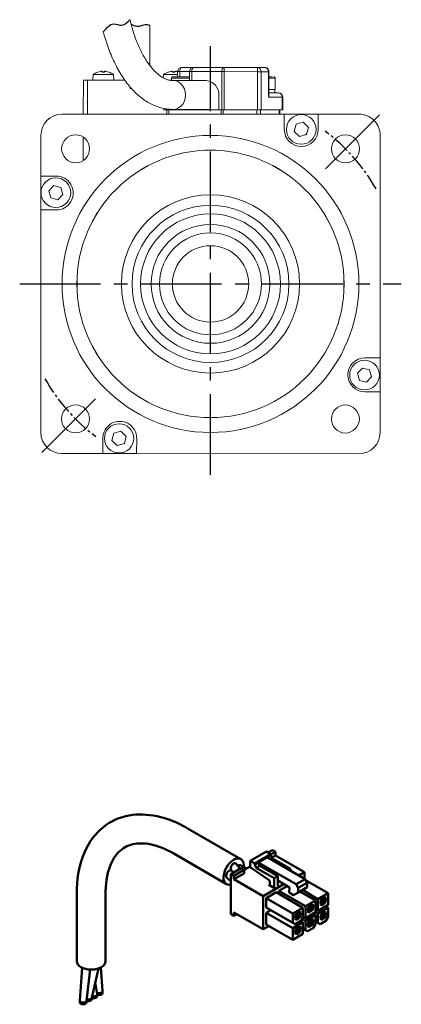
# Model space of a CAD drawing. Header units: millimetres. Extents: x -8104 to -7767, y 403 to 691.
# Tile 1 of 3: x -8104 to -8014, y 403 to 635. Entities that reach past the tile are written whole.
import ezdxf

# ---------------------------------------------------------------- set-up
doc = ezdxf.new("R2010")
doc.units = ezdxf.units.MM
doc.linetypes.add('CENTER2', pattern=[28.575, 19.05, -3.175, 3.175, -3.175])
doc.layers.add('Center', color=1, linetype='CENTER2')
doc.layers.add('可見 (ISO)', color=7, linetype='Continuous', lineweight=50)

msp = doc.modelspace()

# ---------------------------------------------------------------- linework, layer by layer
at = {"color": 7, "linetype": 'Continuous', "lineweight": 15}
for p, q in [((-8073.56, 624.17), (-8073.56, 633.55)), ((-8086.9, 622), (-8087.01, 620.69)), ((-8085.16, 622.73), (-8085.83, 622.56)), ((-8084.76, 622.56), (-8084.71, 622.73)), ((-8084.69, 622.56), (-8084.71, 622.74)), ((-8084.71, 622.74), (-8084.71, 622.74)), ((-8084.32, 622.74), (-8084.33, 622.56)), ((-8084.31, 622.73), (-8084.26, 622.56)), ((-8083.19, 622.56), (-8083.87, 622.73)), ((-8083.21, 622.56), (-8083.23, 622.56)), ((-8082.01, 620.69), (-8082.13, 622)), ((-8070.3, 621.99), (-8070.36, 621.23)), ((-8068.56, 622.73), (-8069.23, 622.55)), ((-8068.16, 622.55), (-8068.11, 622.73)), ((-8068.09, 622.56), (-8068.11, 622.73)), ((-8068.11, 622.73), (-8068.11, 622.73)), ((-8067.72, 622.73), (-8067.73, 622.56)), ((-8067.71, 622.73), (-8067.66, 622.55)), ((-8066.99, 622.65), (-8067.27, 622.72)), ((-8066.99, 622.68), (-8066.99, 621.48)), ((-8065.99, 623.68), (-8063.59, 623.68)), ((-8064.16, 622.68), (-8064.16, 620.58)), ((-8056.55, 622.68), (-8063.66, 622.68)), ((-8063.59, 623.68), (-8063.24, 623.68)), ((-8056.05, 623.68), (-8063.16, 623.68)), ((-8056.56, 613.68), (-8056.55, 622.68)), ((-8048.15, 623.68), (-8056.05, 623.68)), ((-8056.04, 622.68), (-8048.14, 622.67)), ((-8056.04, 613.68), (-8056.04, 622.68)), ((-8046.44, 623.67), (-8048.15, 623.68)), ((-8048.14, 622.67), (-8048.14, 613.67)), ((-8047.29, 622.67), (-8047.29, 613.67)), ((-8045.57, 622.67), (-8047.29, 622.67)), ((-8045.57, 616.67), (-8045.57, 622.67)), ((-8045.44, 617.17), (-8045.44, 622.67)), ((-8089.21, 620.69), (-8089.22, 612.69)), ((-8088.21, 620.69), (-8088.22, 612.69)), ((-8079.43, 620.69), (-8088.21, 620.69)), ((-8068.46, 620.68), (-8068.91, 620.68)), ((-8068.46, 621.18), (-8068.46, 620.61)), ((-8060.21, 620.58), (-8068.04, 620.58)), ((-8043.96, 618.47), (-8043.96, 621.17)), ((-8078.21, 618.69), (-8078.21, 619.12)), ((-8077.84, 618.69), (-8078.21, 618.69)), ((-8057.27, 617.18), (-8057.27, 613.68)), ((-8043.19, 617.67), (-8045.44, 617.67)), ((-8044.05, 617.67), (-8044.05, 618.47)), ((-8042.32, 616.67), (-8045.57, 616.67)), ((-8042.32, 613.67), (-8042.32, 616.67)), ((-8042.19, 613.67), (-8042.19, 616.67)), ((-8041.82, 612.67), (-8094.22, 612.69)), ((-8070.24, 614.01), (-8070.24, 613.68)), ((-8063.16, 613.68), (-8069.74, 613.68)), ((-8069.56, 613.68), (-8069.56, 612.68)), ((-8069.06, 612.68), (-8069.06, 613.68)), ((-8068.04, 613.78), (-8059.22, 613.78)), ((-8063.16, 613.68), (-8063.16, 613.78)), ((-8062.91, 613.68), (-8063.16, 613.68)), ((-8057.27, 613.68), (-8062.91, 613.68)), ((-8062.16, 613.78), (-8062.16, 613.68)), ((-8056.56, 613.68), (-8057.27, 613.68)), ((-8056.74, 612.68), (-8056.74, 613.68)), ((-8056.22, 612.68), (-8056.22, 613.68)), ((-8048.14, 613.67), (-8056.04, 613.68)), ((-8048.32, 612.68), (-8048.32, 613.67)), ((-8047.47, 612.67), (-8047.47, 613.67)), ((-8042.32, 613.67), (-8047.29, 613.67)), ((-8043.01, 612.67), (-8043.01, 613.67)), ((-8042.87, 612.67), (-8042.87, 613.67)), ((-8041.82, 609.07), (-8041.82, 612.67)), ((-8041.82, 612.67), (-8033.82, 612.67)), ((-8033.82, 612.67), (-8033.82, 609.07)), ((-8024.22, 612.67), (-8033.82, 612.67)), ((-8039.48, 608.6), (-8039.06, 610.28)), ((-8039.06, 610.28), (-8037.4, 610.75)), ((-8037.4, 610.75), (-8036.15, 609.55)), ((-8038.24, 607.39), (-8039.48, 608.6)), ((-8036.57, 607.87), (-8038.24, 607.39)), ((-8036.15, 609.55), (-8036.57, 607.87)), ((-8099.22, 607.69), (-8099.22, 598.09)), ((-8089.22, 607.26), (-8089.22, 601.76)), ((-8019.24, 555.26), (-8019.22, 607.66)), ((-8057.88, 604.15), (-8060.56, 604.15)), ((-8073.8, 600.61), (-8076.12, 599.27)), ((-8042.33, 599.26), (-8044.64, 600.6)), ((-8099.22, 598.09), (-8095.62, 598.09)), ((-8099.22, 590.09), (-8099.22, 598.09)), ((-8097.38, 594.59), (-8096.17, 595.83)), ((-8096.9, 592.92), (-8097.38, 594.59)), ((-8096.17, 595.83), (-8094.49, 595.41)), ((-8094.49, 595.41), (-8094.02, 593.75)), ((-8095.22, 592.5), (-8096.9, 592.92)), ((-8094.02, 593.75), (-8095.22, 592.5)), ((-8099.22, 590.09), (-8099.24, 537.69)), ((-8095.62, 590.09), (-8099.22, 590.09)), ((-8085.81, 589.58), (-8087.15, 587.27)), ((-8031.3, 587.25), (-8032.64, 589.56)), ((-8090.7, 574.03), (-8090.7, 571.35)), ((-8027.76, 571.33), (-8027.76, 574.01)), ((-8087.16, 558.11), (-8085.82, 555.79)), ((-8032.65, 555.77), (-8031.31, 558.09)), ((-8022.84, 555.27), (-8019.24, 555.26)), ((-8019.24, 555.26), (-8019.24, 547.26)), ((-8024.59, 551.61), (-8023.39, 552.86)), ((-8023.39, 552.86), (-8021.71, 552.44)), ((-8021.71, 552.44), (-8021.23, 550.77)), ((-8024.12, 549.95), (-8024.59, 551.61)), ((-8022.44, 549.53), (-8024.12, 549.95)), ((-8021.23, 550.77), (-8022.44, 549.53)), ((-8076.14, 546.1), (-8073.82, 544.76)), ((-8044.66, 544.75), (-8042.35, 546.09)), ((-8019.24, 547.26), (-8022.84, 547.27)), ((-8019.24, 537.66), (-8019.24, 547.26)), ((-8060.58, 541.21), (-8057.9, 541.21)), ((-8084.65, 532.69), (-8084.64, 536.29)), ((-8082.46, 535.81), (-8082.04, 537.49)), ((-8082.04, 537.49), (-8080.37, 537.97)), ((-8080.37, 537.97), (-8079.13, 536.76)), ((-8079.13, 536.76), (-8079.55, 535.08)), ((-8076.64, 536.29), (-8076.65, 532.69)), ((-8081.21, 534.61), (-8082.46, 535.81)), ((-8079.55, 535.08), (-8081.21, 534.61)), ((-8094.25, 532.69), (-8084.65, 532.69)), ((-8076.65, 532.69), (-8084.65, 532.69)), ((-8076.65, 532.69), (-8024.25, 532.67))]:
    msp.add_line(p, q, dxfattribs=at)
at = {"color": 8, "linetype": 'Continuous', "lineweight": 15}
for p, q in [((-8084.71, 622.73), (-8084.69, 622.56)), ((-8084.31, 622.73), (-8084.33, 622.56)), ((-8083.19, 622.56), (-8083.17, 622.56)), ((-8068.11, 622.73), (-8068.09, 622.56)), ((-8067.71, 622.73), (-8067.73, 622.56)), ((-8066.49, 622.68), (-8064.16, 622.68)), ((-8066.49, 621.48), (-8066.49, 622.68)), ((-8063.66, 622.68), (-8063.66, 620.58)), ((-8069.74, 613.93), (-8069.74, 613.68))]:
    msp.add_line(p, q, dxfattribs=at)
at = {"color": 7, "linetype": 'Continuous', "lineweight": 15, "flags": 128}
for points in [[(-8082.13, 622), (-8082.21, 622), (-8082.45, 622), (-8082.83, 622), (-8083.32, 622), (-8083.89, 622), (-8084.51, 622), (-8085.13, 622), (-8085.7, 622), (-8086.2, 622), (-8086.58, 622), (-8086.82, 622), (-8086.9, 622), (-8086.9, 622)], [(-8085.79, 622.56), (-8085.8, 622.56), (-8085.8, 622.56), (-8085.81, 622.56), (-8085.81, 622.56), (-8085.81, 622.56), (-8085.82, 622.56), (-8085.82, 622.56), (-8085.82, 622.56)], [(-8084.26, 622.56), (-8084.33, 622.56), (-8084.39, 622.56), (-8084.45, 622.56), (-8084.51, 622.56), (-8084.57, 622.56), (-8084.64, 622.56), (-8084.7, 622.56), (-8084.76, 622.56)], [(-8084.26, 622.56), (-8084.32, 622.56), (-8084.39, 622.56), (-8084.45, 622.56), (-8084.51, 622.56), (-8084.57, 622.56), (-8084.64, 622.56), (-8084.7, 622.56), (-8084.76, 622.56)], [(-8066.99, 621.99), (-8067.29, 621.99), (-8067.91, 621.99), (-8068.53, 621.99), (-8069.1, 621.99), (-8069.6, 621.99), (-8069.98, 621.99), (-8070.22, 621.99), (-8070.3, 621.99)], [(-8069.19, 622.56), (-8069.2, 622.56), (-8069.2, 622.56), (-8069.21, 622.56), (-8069.21, 622.56), (-8069.21, 622.56), (-8069.22, 622.56), (-8069.22, 622.56), (-8069.22, 622.56)], [(-8067.66, 622.56), (-8067.73, 622.56), (-8067.79, 622.56), (-8067.85, 622.56), (-8067.91, 622.56), (-8067.97, 622.56), (-8068.04, 622.56), (-8068.1, 622.56), (-8068.16, 622.56)], [(-8067.66, 622.55), (-8067.72, 622.55), (-8067.79, 622.55), (-8067.85, 622.55), (-8067.91, 622.55), (-8067.97, 622.55), (-8068.04, 622.55), (-8068.1, 622.55), (-8068.16, 622.55)], [(-8066.49, 622.68), (-8066.48, 622.88), (-8066.45, 623.06), (-8066.4, 623.24), (-8066.34, 623.39), (-8066.27, 623.51), (-8066.18, 623.61), (-8066.09, 623.66), (-8065.99, 623.68)], [(-8063.16, 623.68), (-8063.25, 623.66), (-8063.35, 623.6), (-8063.43, 623.51), (-8063.51, 623.39), (-8063.57, 623.24), (-8063.62, 623.06), (-8063.65, 622.88), (-8063.66, 622.68)], [(-8056.55, 622.68), (-8056.55, 622.87), (-8056.52, 623.06), (-8056.47, 623.23), (-8056.41, 623.39), (-8056.33, 623.51), (-8056.25, 623.6), (-8056.15, 623.66), (-8056.05, 623.68)], [(-8056.04, 622.68), (-8056.11, 622.68), (-8056.17, 622.68), (-8056.24, 622.68), (-8056.31, 622.68), (-8056.37, 622.68), (-8056.43, 622.68), (-8056.5, 622.68), (-8056.55, 622.68)], [(-8047.29, 622.67), (-8047.36, 622.67), (-8047.44, 622.67), (-8047.54, 622.67), (-8047.65, 622.67), (-8047.76, 622.67), (-8047.88, 622.67), (-8048.01, 622.67), (-8048.14, 622.67)], [(-8088.21, 620.69), (-8088.41, 620.69), (-8088.6, 620.69), (-8088.77, 620.69), (-8088.92, 620.69), (-8089.04, 620.69), (-8089.14, 620.69), (-8089.19, 620.69), (-8089.21, 620.69)], [(-8044.33, 618.47), (-8044.75, 618.47), (-8045.29, 618.47), (-8045.44, 618.47)], [(-8043.96, 618.47), (-8043.96, 618.47), (-8044.06, 618.47), (-8044.33, 618.47)], [(-8070.24, 613.68), (-8070.24, 613.68), (-8070.21, 613.68), (-8070.14, 613.68), (-8070.03, 613.68), (-8069.9, 613.68), (-8069.74, 613.68)], [(-8056.56, 613.68), (-8056.5, 613.68), (-8056.44, 613.68), (-8056.37, 613.68), (-8056.31, 613.68), (-8056.24, 613.68), (-8056.18, 613.68), (-8056.11, 613.68), (-8056.04, 613.68)], [(-8048.14, 613.67), (-8048.01, 613.67), (-8047.88, 613.67), (-8047.76, 613.67), (-8047.65, 613.67), (-8047.54, 613.67), (-8047.45, 613.67), (-8047.36, 613.67), (-8047.29, 613.67)], [(-8042.32, 613.67), (-8042.24, 613.67), (-8042.2, 613.67), (-8042.19, 613.67)], [(-8036.51, 608.11), (-8036.54, 608.08), (-8036.81, 607.8)]]:
    msp.add_lwpolyline(points, dxfattribs=at)
at = {"color": 8, "linetype": 'Continuous', "lineweight": 15, "flags": 128}
for points in [[(-8085.83, 622.56), (-8085.84, 622.56), (-8085.85, 622.56), (-8085.85, 622.56), (-8085.85, 622.56)], [(-8069.23, 622.55), (-8069.24, 622.55), (-8069.25, 622.55), (-8069.25, 622.55), (-8069.25, 622.55)], [(-8066.49, 622.68), (-8066.65, 622.68), (-8066.78, 622.68), (-8066.89, 622.68), (-8066.95, 622.68), (-8066.99, 622.68), (-8066.99, 622.68)], [(-8063.66, 622.68), (-8063.82, 622.68), (-8063.95, 622.68), (-8064.05, 622.68), (-8064.12, 622.68), (-8064.15, 622.68), (-8064.16, 622.68)], [(-8045.44, 622.67), (-8045.44, 622.67), (-8045.49, 622.67), (-8045.57, 622.67)], [(-8064.16, 621.18), (-8064.29, 621.18), (-8064.92, 621.18), (-8065.6, 621.18), (-8066.28, 621.18), (-8066.94, 621.18), (-8067.51, 621.18), (-8067.97, 621.18), (-8068.29, 621.18), (-8068.45, 621.18), (-8068.46, 621.18)], [(-8068.05, 613.78), (-8068.04, 613.78), (-8067.39, 613.87), (-8066.77, 614.12), (-8066.21, 614.52), (-8065.74, 615.06), (-8065.39, 615.71), (-8065.17, 616.42), (-8065.1, 617.18), (-8065.17, 617.94), (-8065.39, 618.66), (-8065.74, 619.3), (-8066.21, 619.84), (-8066.76, 620.25), (-8067.39, 620.5), (-8068.03, 620.58)], [(-8044.33, 621.17), (-8044.75, 621.17), (-8045.29, 621.17), (-8045.44, 621.17)], [(-8043.96, 621.17), (-8043.96, 621.17), (-8044.06, 621.17), (-8044.33, 621.17)], [(-8042.19, 616.67), (-8042.2, 616.67), (-8042.24, 616.67), (-8042.32, 616.67)]]:
    msp.add_lwpolyline(points, dxfattribs=at)
at = {"color": 7, "linetype": 'Continuous', "lineweight": 15}
for centre, radius in [((-8037.82, 609.07), 3.5), ((-8091.04, 604.51), 3.3), ((-8027.4, 604.49), 3.3), ((-8059.23, 572.68), 35), ((-8059.23, 572.68), 31.5), ((-8095.7, 594.17), 3.5), ((-8059.23, 572.68), 21), ((-8059.23, 572.68), 18.5), ((-8059.23, 572.68), 16.5), ((-8059.23, 572.68), 14), ((-8059.23, 572.68), 12), ((-8059.23, 572.68), 9), ((-8022.91, 551.19), 3.5), ((-8091.06, 540.87), 3.3), ((-8027.42, 540.85), 3.3), ((-8080.79, 536.29), 3.45)]:
    msp.add_circle(centre, radius, dxfattribs=at)
for centre, radius, start, end in [((-8084.51, 618.79), 4, 109.5631, 126.586), ((-8085.82, 622.46), 0.108, 89.9788, 109.5631), ((-8083.21, 622.45), 0.108, 70.3944, 89.9788), ((-8084.51, 618.79), 4, 53.3715, 70.3944), ((-8067.91, 618.78), 4, 109.5631, 126.586), ((-8069.22, 622.45), 0.108, 89.9788, 109.5631), ((-8070.91, 622.93), 14.88, 359.0162, 2.8685), ((-8063.01, 622.93), 14.88, 359.0163, 2.8684), ((-8048.22, 622.74), 0.94, 356.1675, 85.5767), ((-8046.51, 622.74), 0.94, 356.1674, 85.5768), ((-8068.16, 621.18), 0.3, 89.9788, 179.9788), ((-8060.5, 617.36), 3.23, 356.7663, 84.978), ((-8044.26, 621.17), 0.3, 359.9788, 89.9788), ((-8043.26, 616.74), 0.94, 356.1674, 85.5768), ((-8094.22, 607.69), 5, 89.9788, 179.9788), ((-8024.22, 607.67), 5, 359.9788, 89.9788), ((-8037.82, 609.07), 4, 179.9788, 359.9788), ((-8095.62, 594.09), 4, 269.9788, 89.9788), ((-8022.84, 551.27), 4, 89.9788, 269.9788), ((-8080.64, 536.29), 4, 359.9788, 179.9788), ((-8094.24, 537.69), 5, 179.9788, 269.9788), ((-8024.24, 537.67), 5, 269.9788, 359.9788)]:
    msp.add_arc(centre, radius, start, end, dxfattribs=at)
at = {"color": 8, "linetype": 'Continuous', "lineweight": 15}
msp.add_arc((-8063.42, 623.1), 0.604, 105.9628, 171.917, dxfattribs=at)
at = {"color": 7, "linetype": 'Continuous', "lineweight": 15}
msp.add_ellipse((-8046.44, 616.67), major_axis=(0.866, 0.866), ratio=0.57735, start_param=5.235988, end_param=5.759587, dxfattribs=at)
msp.add_spline([(-8084.51, 632.03), (-8082.03, 633.93), (-8080.15, 633.64), (-8078.23, 634.92)], degree=3)
for points, knots in [([(-8068.04, 620.58), (-8068.14, 620.58), (-8068.47, 620.59), (-8069.02, 620.68), (-8069.69, 620.89), (-8070.39, 621.22), (-8071.11, 621.68), (-8071.86, 622.28), (-8072.6, 623), (-8073.34, 623.85), (-8074.06, 624.82), (-8074.76, 625.91), (-8075.43, 627.13), (-8076.08, 628.45), (-8076.68, 629.89), (-8077.24, 631.42), (-8077.75, 633.05), (-8078.07, 634.24), (-8078.22, 634.87), (-8078.23, 634.92)], [0, 0, 0, 0, 0.0228995, 0.0749613, 0.1226904, 0.1675994, 0.2153006, 0.2610276, 0.3056738, 0.3498197, 0.3937968, 0.4377698, 0.4818359, 0.5260602, 0.57047, 0.6150702, 0.6598525, 0.704801, 0.7087841, 0.7087841, 0.7087841, 0.7087841]), ([(-8084.51, 632.03), (-8084.44, 631.78), (-8084.19, 630.87), (-8083.72, 629.34), (-8083.05, 627.5), (-8082.31, 625.74), (-8081.51, 624.06), (-8080.63, 622.48), (-8079.69, 621), (-8078.69, 619.64), (-8077.62, 618.4), (-8076.49, 617.29), (-8075.31, 616.32), (-8074.1, 615.5), (-8072.85, 614.84), (-8071.58, 614.34), (-8070.3, 613.99), (-8069.12, 613.81), (-8068.37, 613.79), (-8068.04, 613.78)], [0.3086978, 0.3086978, 0.3086978, 0.3086978, 0.3255088, 0.3690737, 0.4127719, 0.4566175, 0.5006189, 0.5447731, 0.5890573, 0.633416, 0.677706, 0.721752, 0.7653298, 0.8082029, 0.8501827, 0.8911855, 0.9312567, 0.9705574, 1, 1, 1, 1]), ([(-8084.71, 622.73), (-8084.71, 622.74), (-8084.71, 622.75), (-8084.77, 622.76), (-8084.87, 622.76), (-8084.99, 622.76), (-8085.09, 622.74), (-8085.15, 622.73), (-8085.16, 622.73)], [0, 0, 0, 0, 0.193098, 0.386318, 0.57646, 0.764848, 0.954274, 1, 1, 1, 1]), ([(-8084.76, 622.56), (-8084.76, 622.56), (-8084.76, 622.57), (-8084.76, 622.56), (-8084.76, 622.56)], [0, 0, 0, 0, 0.591502, 1, 1, 1, 1]), ([(-8083.87, 622.73), (-8083.91, 622.74), (-8084.01, 622.75), (-8084.14, 622.76), (-8084.24, 622.76), (-8084.3, 622.76), (-8084.32, 622.74), (-8084.32, 622.73), (-8084.31, 622.73)], [0, 0, 0, 0, 0.193098, 0.386318, 0.576461, 0.764847, 0.954273, 1, 1, 1, 1]), ([(-8084.26, 622.56), (-8084.26, 622.56), (-8084.27, 622.57), (-8084.27, 622.56), (-8084.27, 622.56)], [0, 0, 0, 0, 0.584448, 1, 1, 1, 1]), ([(-8068.11, 622.73), (-8068.11, 622.73), (-8068.11, 622.75), (-8068.17, 622.76), (-8068.27, 622.76), (-8068.39, 622.75), (-8068.49, 622.74), (-8068.55, 622.73), (-8068.56, 622.73)], [0, 0, 0, 0, 0.1930989, 0.3863193, 0.5764606, 0.7648486, 0.9542748, 1, 1, 1, 1]), ([(-8068.16, 622.55), (-8068.16, 622.55), (-8068.16, 622.56), (-8068.16, 622.56), (-8068.16, 622.55)], [0, 0, 0, 0, 0.591502, 1, 1, 1, 1]), ([(-8067.27, 622.72), (-8067.31, 622.73), (-8067.41, 622.75), (-8067.54, 622.76), (-8067.64, 622.76), (-8067.7, 622.75), (-8067.72, 622.74), (-8067.72, 622.73), (-8067.71, 622.73)], [0, 0, 0, 0, 0.193098, 0.386319, 0.576461, 0.764848, 0.954274, 1, 1, 1, 1]), ([(-8067.66, 622.55), (-8067.66, 622.55), (-8067.67, 622.56), (-8067.67, 622.55), (-8067.67, 622.55)], [0, 0, 0, 0, 0.584447, 1, 1, 1, 1]), ([(-8066.79, 623.27), (-8066.85, 623.17), (-8066.95, 623), (-8067, 622.79), (-8066.98, 622.7), (-8066.98, 622.68)], [0, 0, 0, 0, 0.55644, 0.927261, 1, 1, 1, 1]), ([(-8065.99, 623.66), (-8066.07, 623.66), (-8066.27, 623.67), (-8066.57, 623.53), (-8066.72, 623.36), (-8066.79, 623.27)], [0, 0, 0, 0, 0.258165, 0.639983, 1, 1, 1, 1]), ([(-8063.96, 623.27), (-8064.02, 623.17), (-8064.12, 623), (-8064.17, 622.79), (-8064.15, 622.69), (-8064.15, 622.68)], [0, 0, 0, 0, 0.556435, 0.927255, 1, 1, 1, 1]), ([(-8063.16, 623.66), (-8063.24, 623.66), (-8063.44, 623.67), (-8063.73, 623.52), (-8063.89, 623.35), (-8063.96, 623.27)], [0, 0, 0, 0, 0.257552, 0.639686, 1, 1, 1, 1]), ([(-8045.63, 623.26), (-8045.71, 623.35), (-8045.84, 623.5), (-8046.12, 623.64), (-8046.32, 623.66), (-8046.44, 623.67)], [0, 0, 0, 0, 0.3759479, 0.6264886, 1, 1, 1, 1]), ([(-8045.44, 622.68), (-8045.45, 622.77), (-8045.46, 622.99), (-8045.57, 623.17), (-8045.63, 623.26)], [0, 0, 0, 0, 0.467804, 1, 1, 1, 1]), ([(-8064.16, 621.48), (-8064.17, 621.48), (-8064.29, 621.48), (-8064.61, 621.48), (-8065.07, 621.48), (-8065.57, 621.48), (-8066.21, 621.48), (-8066.97, 621.48), (-8067.57, 621.48), (-8067.92, 621.48), (-8068.09, 621.48), (-8068.17, 621.48), (-8068.16, 621.48), (-8068.15, 621.48)], [0, 0, 0, 0, 0.009344, 0.099801, 0.190161, 0.280618, 0.370978, 0.537142, 0.703307, 0.793764, 0.884123, 0.97458, 1, 1, 1, 1]), ([(-8044.59, 621.47), (-8044.77, 621.47), (-8045, 621.47), (-8045.35, 621.47), (-8045.44, 621.47)], [0, 0, 0, 0, 0.758975, 1, 1, 1, 1]), ([(-8042.38, 617.26), (-8042.46, 617.35), (-8042.59, 617.5), (-8042.88, 617.64), (-8043.07, 617.66), (-8043.19, 617.67)], [0, 0, 0, 0, 0.375949, 0.62649, 1, 1, 1, 1]), ([(-8042.2, 616.67), (-8042.2, 616.77), (-8042.21, 616.99), (-8042.32, 617.17), (-8042.38, 617.26)], [0, 0, 0, 0, 0.467803, 1, 1, 1, 1])]:
    msp.add_open_spline(points, degree=3, knots=knots, dxfattribs=at)
msp.add_open_spline([(-8077.99, 633.95), (-8076.55, 633.03), (-8074.52, 634.1), (-8073.93, 633.76), (-8073.56, 633.55)], degree=3, knots=[3.577379, 3.577379, 3.577379, 3.577379, 4.279445, 5.509333, 5.509333, 5.509333, 5.509333])
at = {"layer": 'Center'}
for p, q in [((-8059.25, 527.68), (-8059.21, 628.68)), ((-8032.1, 599.79), (-8019.4, 612.48)), ((-8104.23, 572.68), (-8014.23, 572.68)), ((-8099.01, 532.93), (-8086.36, 545.57))]:
    msp.add_line(p, q, dxfattribs=at)
at = {"layer": 'Center', "ltscale": 0.2}
for start, end in [(29.7913, 53.0686), (209.7913, 233.0686)]:
    msp.add_arc((-8059.23, 572.68), 45, start, end, dxfattribs=at)
at = {"layer": '可見 (ISO)'}
for p, q in [((-8064.46, 444.33), (-8052.06, 437.18)), ((-8067.86, 438.45), (-8055.46, 431.29)), ((-8049.87, 436.74), (-8046.05, 438.95)), ((-8046.05, 438.95), (-8044.99, 438.34)), ((-8044.64, 439.27), (-8045.63, 438.7)), ((-8043.93, 438.87), (-8044.99, 438.25)), ((-8044.64, 439.27), (-8043.93, 438.87)), ((-8043.93, 438.05), (-8043.93, 438.87)), ((-8049.87, 436.74), (-8048.81, 436.13)), ((-8049.87, 435.23), (-8049.87, 436.74)), ((-8048.81, 436.13), (-8044.99, 438.34)), ((-8048.81, 435.89), (-8047.96, 436.38)), ((-8048.81, 436.13), (-8048.81, 435.89)), ((-8047.96, 436.38), (-8045.84, 437.6)), ((-8047.96, 436.38), (-8039.05, 431.23)), ((-8047.96, 436.38), (-8047.61, 435.6)), ((-8045.84, 437.6), (-8044.99, 438.09)), ((-8045.84, 437.6), (-8036.93, 432.46)), ((-8044.99, 438.34), (-8044.99, 438.09)), ((-8044.99, 438.09), (-8044.64, 437.32)), ((-8044.99, 437.11), (-8044.64, 437.32)), ((-8044.76, 437.57), (-8043.93, 438.05)), ((-8044.64, 437.32), (-8040.4, 434.87)), ((-8043.93, 438.05), (-8037.07, 434.09)), ((-8051.99, 435.03), (-8054.4, 433.64)), ((-8054.37, 434.55), (-8054.32, 434.48)), ((-8053.76, 434.01), (-8054.1, 434.3)), ((-8051.29, 434.62), (-8053.69, 433.23)), ((-8053.69, 432.42), (-8051.29, 433.8)), ((-8053.15, 436.08), (-8052.27, 434.87)), ((-8052.22, 435.72), (-8050.68, 434.97)), ((-8051.99, 435.03), (-8051.29, 434.62)), ((-8051.29, 434.62), (-8049.87, 435.44)), ((-8051.29, 433.8), (-8051.29, 434.62)), ((-8045.4, 432.2), (-8049.87, 435.23)), ((-8048.81, 435.89), (-8048.46, 435.11)), ((-8048.46, 435.11), (-8047.61, 435.6)), ((-8048.46, 435.11), (-8044.21, 432.66)), ((-8047.61, 435.6), (-8043.37, 433.15)), ((-8040.75, 434.66), (-8040.4, 434.87)), ((-8040.4, 434.87), (-8040.4, 434.46)), ((-8038.42, 433.31), (-8037.07, 434.09)), ((-8037.07, 434.09), (-8037.07, 432.54)), ((-8054.4, 431.93), (-8055.37, 432.79)), ((-8054.4, 424.17), (-8054.4, 433.64)), ((-8054.4, 433.64), (-8053.69, 433.23)), ((-8053.69, 433.23), (-8053.69, 432.42)), ((-8053.69, 432.42), (-8046.83, 428.46)), ((-8045.27, 431.23), (-8045.27, 431.97)), ((-8044.21, 432.66), (-8043.37, 433.15)), ((-8044.21, 432.66), (-8044.21, 430.62)), ((-8043.37, 433.15), (-8043.37, 432.09)), ((-8043.37, 431.11), (-8043.37, 432.09)), ((-8040.59, 430.48), (-8043.37, 432.09)), ((-8039.05, 431.23), (-8036.93, 432.46)), ((-8038.56, 430.38), (-8036.44, 431.6)), ((-8036.93, 432.46), (-8036.44, 431.6)), ((-8036.79, 432.21), (-8031.49, 429.15)), ((-8036.44, 431.6), (-8036.44, 430.54)), ((-8046.83, 428.46), (-8041.95, 431.27)), ((-8043.72, 429.35), (-8046.12, 427.97)), ((-8044, 430.25), (-8045.49, 431.11)), ((-8043.72, 429.35), (-8037.43, 425.72)), ((-8041.17, 430.82), (-8043.15, 429.68)), ((-8043.15, 429.68), (-8043.15, 429.03)), ((-8043.15, 429.68), (-8036.86, 426.05)), ((-8040.68, 429.31), (-8040.59, 430.48)), ((-8039.62, 428.7), (-8040.68, 429.31)), ((-8038.56, 429.31), (-8039.62, 428.7)), ((-8039.05, 431.23), (-8038.56, 430.38)), ((-8038.56, 429.31), (-8036.44, 430.54)), ((-8038.56, 430.38), (-8038.56, 429.31)), ((-8038.13, 429.56), (-8034.46, 427.44)), ((-8037.57, 429.89), (-8033.89, 427.76)), ((-8031.49, 429.15), (-8033.89, 427.76)), ((-8031.49, 426.37), (-8031.49, 429.15)), ((-8090.77, 413.09), (-8090.77, 429.14)), ((-8083.97, 413.09), (-8083.97, 429.14)), ((-8046.83, 428.46), (-8046.83, 420.62)), ((-8046.12, 427.97), (-8046.12, 425.8)), ((-8039.83, 424.33), (-8046.12, 427.97)), ((-8034.46, 427.44), (-8036.86, 426.05)), ((-8034.46, 424.66), (-8034.46, 427.44)), ((-8033.89, 427.76), (-8033.89, 424.99)), ((-8033.25, 427.19), (-8033.32, 427.15)), ((-8033.32, 427.15), (-8033.32, 426.74)), ((-8032.42, 426.65), (-8033.31, 427.16)), ((-8033.25, 427.6), (-8032.12, 428.25)), ((-8033.25, 427.6), (-8033.25, 427.19)), ((-8032.12, 426.91), (-8033.25, 427.56)), ((-8032.35, 426.77), (-8033.25, 427.29)), ((-8032.83, 427.84), (-8032.12, 427.44)), ((-8032.05, 427.48), (-8032.76, 427.88)), ((-8032.48, 428.05), (-8032.12, 427.84)), ((-8032.35, 426.77), (-8032.12, 426.91)), ((-8032.12, 427.84), (-8032.12, 428.25)), ((-8032.05, 427.88), (-8032.12, 427.84)), ((-8032.12, 427.44), (-8032.05, 427.48)), ((-8032.12, 426.91), (-8032.12, 427.44)), ((-8032.05, 427.48), (-8032.05, 427.88)), ((-8053.69, 424.58), (-8053.69, 423.76)), ((-8046.83, 420.62), (-8053.69, 424.58)), ((-8046.12, 425.8), (-8045.03, 425.17)), ((-8045.03, 425.17), (-8046.12, 424.54)), ((-8046.12, 424.54), (-8046.12, 421.76)), ((-8046.12, 424.54), (-8039.83, 420.9)), ((-8045.03, 425.17), (-8039.83, 422.17)), ((-8037.43, 425.72), (-8039.83, 424.33)), ((-8039.19, 424.17), (-8038.06, 424.82)), ((-8038.42, 424.62), (-8038.06, 424.41)), ((-8038.06, 424.41), (-8038.06, 424.82)), ((-8037.43, 423.56), (-8037.43, 425.72)), ((-8036.86, 426.05), (-8036.86, 423.27)), ((-8036.86, 423.27), (-8034.46, 424.66)), ((-8036.22, 425.48), (-8036.29, 425.44)), ((-8036.29, 425.44), (-8036.29, 425.03)), ((-8036.29, 425.11), (-8036.22, 425.07)), ((-8036.29, 425.03), (-8036.22, 425.07)), ((-8035.39, 424.94), (-8036.28, 425.45)), ((-8036.22, 425.88), (-8035.09, 426.54)), ((-8036.22, 425.88), (-8036.22, 425.48)), ((-8035.09, 425.19), (-8036.22, 425.84)), ((-8035.32, 425.06), (-8036.22, 425.58)), ((-8036.22, 425.07), (-8036.22, 424.54)), ((-8035.99, 424.67), (-8036.22, 424.8)), ((-8036.22, 424.54), (-8035.99, 424.67)), ((-8035.99, 424.67), (-8035.92, 424.63)), ((-8035.92, 424.63), (-8035.39, 424.94)), ((-8035.8, 426.13), (-8035.09, 425.72)), ((-8035.02, 425.76), (-8035.73, 426.17)), ((-8035.45, 426.33), (-8035.09, 426.13)), ((-8035.39, 424.94), (-8035.32, 425.06)), ((-8035.32, 425.06), (-8035.09, 425.19)), ((-8035.09, 426.13), (-8035.09, 426.54)), ((-8035.02, 426.17), (-8035.09, 426.13)), ((-8035.09, 425.72), (-8035.02, 425.76)), ((-8035.09, 425.19), (-8035.09, 425.72)), ((-8035.02, 425.76), (-8035.02, 426.17)), ((-8034.46, 425.31), (-8033.89, 424.99)), ((-8034.46, 424.66), (-8033.89, 424.33)), ((-8033.89, 424.99), (-8031.49, 426.37)), ((-8031.49, 425.72), (-8033.89, 424.33)), ((-8033.32, 426.82), (-8033.25, 426.78)), ((-8033.32, 426.74), (-8033.25, 426.78)), ((-8033.25, 426.78), (-8033.25, 426.25)), ((-8033.02, 426.38), (-8033.25, 426.52)), ((-8033.25, 426.25), (-8033.02, 426.38)), ((-8033.25, 424.17), (-8032.12, 424.82)), ((-8033.02, 426.38), (-8032.95, 426.34)), ((-8032.95, 426.34), (-8032.42, 426.65)), ((-8032.48, 424.62), (-8032.12, 424.41)), ((-8032.42, 426.65), (-8032.35, 426.77)), ((-8032.12, 424.41), (-8032.12, 424.82)), ((-8032.05, 426.05), (-8031.49, 425.72)), ((-8031.49, 423.56), (-8031.49, 425.72)), ((-8053.69, 423.76), (-8054.4, 424.17)), ((-8053.69, 423.76), (-8052.98, 424.17)), ((-8039.83, 424.33), (-8039.83, 422.17)), ((-8037.43, 422.29), (-8039.83, 420.9)), ((-8039.3, 421.86), (-8037.96, 422.64)), ((-8039.19, 423.76), (-8039.26, 423.72)), ((-8039.26, 423.72), (-8039.26, 423.31)), ((-8039.26, 423.39), (-8039.19, 423.35)), ((-8039.26, 423.31), (-8039.19, 423.35)), ((-8038.36, 423.22), (-8039.25, 423.73)), ((-8039.19, 424.17), (-8039.19, 423.76)), ((-8038.06, 423.48), (-8039.19, 424.13)), ((-8038.29, 423.34), (-8039.19, 423.86)), ((-8039.19, 423.35), (-8039.19, 422.82)), ((-8038.96, 422.96), (-8039.19, 423.09)), ((-8039.19, 422.82), (-8038.96, 422.96)), ((-8038.96, 422.96), (-8038.89, 422.91)), ((-8038.89, 422.91), (-8038.36, 423.22)), ((-8038.77, 424.41), (-8038.06, 424.01)), ((-8037.99, 424.05), (-8038.7, 424.46)), ((-8038.36, 423.22), (-8038.29, 423.34)), ((-8038.29, 423.34), (-8038.06, 423.48)), ((-8037.99, 424.46), (-8038.06, 424.41)), ((-8038.06, 424.01), (-8037.99, 424.05)), ((-8038.06, 423.48), (-8038.06, 424.01)), ((-8037.99, 424.05), (-8037.99, 424.46)), ((-8037.99, 422.62), (-8037.43, 422.29)), ((-8037.96, 422.64), (-8037.43, 423.56)), ((-8037.69, 423.1), (-8036.86, 422.62)), ((-8037.43, 423.6), (-8036.86, 423.27)), ((-8037.43, 419.52), (-8037.43, 422.29)), ((-8034.46, 424.01), (-8036.86, 422.62)), ((-8036.86, 422.62), (-8036.86, 420.45)), ((-8036.22, 422.46), (-8035.09, 423.11)), ((-8036.22, 422.46), (-8036.22, 422.05)), ((-8035.09, 421.76), (-8036.22, 422.41)), ((-8035.8, 422.7), (-8035.09, 422.29)), ((-8035.02, 422.33), (-8035.73, 422.74)), ((-8035.45, 422.9), (-8035.09, 422.7)), ((-8035.09, 422.7), (-8035.09, 423.11)), ((-8035.02, 422.74), (-8035.09, 422.7)), ((-8035.09, 422.29), (-8035.02, 422.33)), ((-8035.09, 421.76), (-8035.09, 422.29)), ((-8035.02, 424.33), (-8034.46, 424.01)), ((-8035.02, 422.33), (-8035.02, 422.74)), ((-8034.46, 421.84), (-8034.46, 424.01)), ((-8034.46, 422.5), (-8033.89, 422.17)), ((-8033.89, 424.33), (-8033.89, 422.17)), ((-8033.36, 421.86), (-8032.02, 422.64)), ((-8033.25, 423.76), (-8033.32, 423.72)), ((-8033.32, 423.72), (-8033.32, 423.31)), ((-8033.32, 423.39), (-8033.25, 423.35)), ((-8033.32, 423.31), (-8033.25, 423.35)), ((-8032.42, 423.22), (-8033.31, 423.73)), ((-8033.25, 424.17), (-8033.25, 423.76)), ((-8032.12, 423.48), (-8033.25, 424.13)), ((-8032.35, 423.34), (-8033.25, 423.86)), ((-8033.25, 423.35), (-8033.25, 422.82)), ((-8033.02, 422.96), (-8033.25, 423.09)), ((-8033.25, 422.82), (-8033.02, 422.96)), ((-8033.02, 422.96), (-8032.95, 422.91)), ((-8032.95, 422.91), (-8032.42, 423.22)), ((-8032.83, 424.41), (-8032.12, 424.01)), ((-8032.05, 424.05), (-8032.76, 424.46)), ((-8032.42, 423.22), (-8032.35, 423.34)), ((-8032.35, 423.34), (-8032.12, 423.48)), ((-8032.05, 424.46), (-8032.12, 424.41)), ((-8032.12, 424.01), (-8032.05, 424.05)), ((-8032.12, 423.48), (-8032.12, 424.01)), ((-8032.05, 424.05), (-8032.05, 424.46)), ((-8032.02, 422.64), (-8031.49, 423.56)), ((-8046.83, 420.62), (-8045.49, 421.39)), ((-8046.12, 421.76), (-8039.83, 418.13)), ((-8039.83, 422.17), (-8039.3, 421.86)), ((-8039.83, 420.9), (-8039.83, 418.13)), ((-8039.19, 420.33), (-8039.26, 420.29)), ((-8039.26, 420.29), (-8039.26, 419.88)), ((-8039.26, 419.96), (-8039.19, 419.92)), ((-8039.26, 419.88), (-8039.19, 419.92)), ((-8038.36, 419.79), (-8039.25, 420.3)), ((-8039.19, 420.74), (-8038.06, 421.39)), ((-8039.19, 420.74), (-8039.19, 420.33)), ((-8038.06, 420.05), (-8039.19, 420.7)), ((-8038.29, 419.91), (-8039.19, 420.43)), ((-8039.19, 419.92), (-8039.19, 419.39)), ((-8038.77, 420.99), (-8038.06, 420.58)), ((-8037.99, 420.62), (-8038.7, 421.03)), ((-8038.42, 421.19), (-8038.06, 420.99)), ((-8038.36, 419.79), (-8038.29, 419.91)), ((-8038.29, 419.91), (-8038.06, 420.05)), ((-8038.06, 420.99), (-8038.06, 421.39)), ((-8037.99, 421.03), (-8038.06, 420.99)), ((-8038.06, 420.58), (-8037.99, 420.62)), ((-8038.06, 420.05), (-8038.06, 420.58)), ((-8037.99, 420.62), (-8037.99, 421.03)), ((-8037.43, 420.78), (-8036.86, 420.45)), ((-8036.86, 420.45), (-8036.33, 420.15)), ((-8036.33, 420.15), (-8034.99, 420.92)), ((-8036.22, 422.05), (-8036.29, 422.01)), ((-8036.29, 422.01), (-8036.29, 421.6)), ((-8036.29, 421.68), (-8036.22, 421.64)), ((-8036.29, 421.6), (-8036.22, 421.64)), ((-8035.39, 421.51), (-8036.28, 422.02)), ((-8035.32, 421.63), (-8036.22, 422.15)), ((-8036.22, 421.64), (-8036.22, 421.11)), ((-8035.99, 421.24), (-8036.22, 421.37)), ((-8036.22, 421.11), (-8035.99, 421.24)), ((-8035.99, 421.24), (-8035.92, 421.2)), ((-8035.92, 421.2), (-8035.39, 421.51)), ((-8035.39, 421.51), (-8035.32, 421.63)), ((-8035.32, 421.63), (-8035.09, 421.76)), ((-8034.99, 420.92), (-8034.46, 421.84)), ((-8033.89, 422.17), (-8033.36, 421.86)), ((-8039.83, 418.13), (-8037.43, 419.52)), ((-8038.96, 419.53), (-8039.19, 419.66)), ((-8039.19, 419.39), (-8038.96, 419.53)), ((-8038.96, 419.53), (-8038.89, 419.49)), ((-8038.89, 419.49), (-8038.36, 419.79)), ((-8090.08, 403.85), (-8089.5, 411.56)), ((-8087.59, 411.13), (-8088.48, 403.79)), ((-8085.68, 411.39), (-8087.21, 404.5)), ((-8085.13, 411.61), (-8084.66, 406.05)), ((-8086.4, 408.16), (-8085.94, 405.34)), ((-8084.66, 406.03), (-8084.66, 405.62)), ((-8090.08, 403.83), (-8090.08, 403.42)), ((-8090.08, 403.83), (-8090.08, 403.42)), ((-8090.08, 403.83), (-8090.08, 403.42)), ((-8088.48, 403.81), (-8088.48, 403.42)), ((-8087.21, 404.53), (-8087.21, 404.15)), ((-8085.93, 405.29), (-8085.93, 404.89))]:
    msp.add_line(p, q, dxfattribs=at)
for centre, major_axis, start_param, end_param in [((-8053.76, 434.23), (-1.7, -2.94), 2.246323, 6.800685), ((-8053.76, 435.31), (-0.5, -0.866), 2.891911, 6.033503), ((-8052.7, 434.85), (-0.5, -0.866), 3.182111, 4.067048), ((-8045.42, 432.05), (-0.1, 0.173), 3.926991, 5.410521), ((-8045.49, 431.35), (0.15, -0.26), 5.497787, 7.068583), ((-8044, 430.5), (0.15, -0.26), 3.926991, 5.497787), ((-8043.15, 430.99), (-0.15, 0.26), 0.785398, 2.356194), ((-8087.37, 413.09), (3.4, 0), 3.141593, 6.283185), ((-8085.46, 406.03), (0.8, 0), 5.665235, 6.331914), ((-8089.28, 403.83), (-0.8, 0), 6.239963, 7.068583), ((-8089.28, 403.83), (0.8, 0), 5.330339, 6.213321), ((-8088.01, 404.15), (0.8, 0), 4.080103, 6.283185), ((-8088.01, 404.56), (0.8, 0), 4.146371, 4.399069), ((-8088.01, 404.56), (0.8, 0), 4.399069, 6.155769), ((-8086.73, 404.89), (0.8, 0), 4.080103, 6.283185), ((-8086.73, 405.29), (0.8, 0), 4.19958, 4.649725), ((-8086.73, 405.29), (0.8, 0), 4.649725, 6.377833), ((-8085.46, 406.03), (0.8, 0), 3.982508, 5.665235), ((-8085.46, 405.62), (0.8, 0), 4.080103, 6.283185), ((-8089.28, 403.42), (-0.8, 0), 0, 3.141593), ((-8089.28, 403.83), (0.8, 0), 3.926991, 5.330339)]:
    msp.add_ellipse(centre, major_axis=major_axis, ratio=0.57735, start_param=start_param, end_param=end_param, dxfattribs=at)
for points, knots in [([(-8090.77, 429.14), (-8090.77, 432.27), (-8090.3, 435.23), (-8088.41, 440.3), (-8086.98, 442.51), (-8083.46, 445.67), (-8081.4, 446.75), (-8077.16, 447.76), (-8074.95, 447.8), (-8070.33, 447.04), (-8067.85, 446.16), (-8065.11, 444.7), (-8064.78, 444.52), (-8064.46, 444.33)], [0, 0, 0, 0, 1.108362, 1.108362, 2.184423, 2.184423, 3.160815, 3.160815, 4.065707, 4.065707, 5.052847, 5.052847, 5.185693, 5.185693, 5.185693, 5.185693]), ([(-8067.86, 438.45), (-8069.74, 439.53), (-8071.6, 440.26), (-8074.87, 440.96), (-8076.32, 440.95), (-8078.87, 440.37), (-8079.96, 439.76), (-8081.49, 438.21), (-8082.01, 437.48), (-8083.24, 435.04), (-8083.78, 432.96), (-8083.95, 430.1), (-8083.97, 429.63), (-8083.97, 429.14)], [0, 0, 0, 0, 0.836567, 0.836567, 1.656615, 1.656615, 2.56163, 2.56163, 3.112633, 3.112633, 4.080317, 4.080317, 4.267644, 4.267644, 4.267644, 4.267644]), ([(-8055.37, 432.79), (-8055.53, 432.93), (-8055.57, 433.23), (-8055.37, 433.91), (-8055.1, 434.28), (-8054.64, 434.54), (-8054.46, 434.56), (-8054.33, 434.49)], [0.3932832, 0.3932832, 0.3932832, 0.3932832, 0.5625, 0.5625, 0.75, 0.75, 0.8725825, 0.8725825, 0.8725825, 0.8725825]), ([(-8054.1, 434.3), (-8054.14, 434.33), (-8054.17, 434.36), (-8054.25, 434.42), (-8054.28, 434.44), (-8054.31, 434.47), (-8054.32, 434.47), (-8054.32, 434.48)], [-0.05878199, -0.05878199, -0.05878199, -0.05878199, -0.04513838, -0.04513838, -0.02528171, -0.02528171, -0.01679082, -0.01679082, -0.01679082, -0.01679082])]:
    msp.add_open_spline(points, degree=3, knots=knots, dxfattribs=at)

doc.saveas('drawing.dxf')
